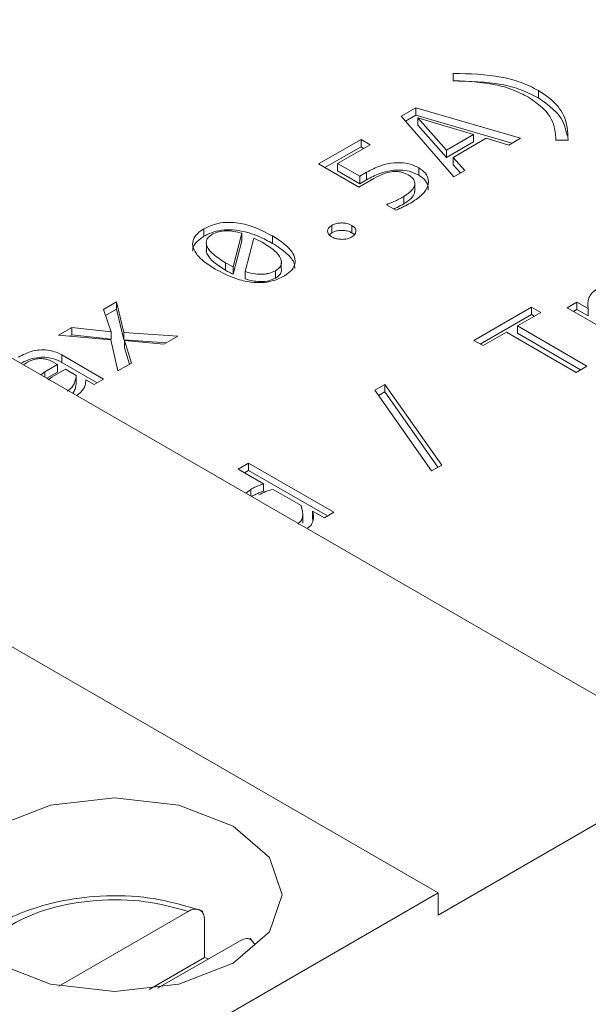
# Model space of a CAD drawing. Header units: millimetres. Extents: x 0 to 420, y 0 to 297.
# Tile 28 of 86: x 111.41 to 112.45, y 54.7 to 56.51. Entities that reach past the tile are written whole.
import ezdxf

# ---------------------------------------------------------------- set-up
doc = ezdxf.new("R2010")
doc.units = ezdxf.units.MM

msp = doc.modelspace()

# ---------------------------------------------------------------- linework, layer by layer
at = {"color": 7, "linetype": 'Continuous', "lineweight": 15}
for p, q in [((112.6732, 55.1452), (110.3162, 56.5058)), ((112.2063, 56.3935), (112.2062, 56.4071)), ((112.3628, 56.3621), (112.3628, 56.3757)), ((112.1102, 56.3283), (112.1374, 56.3439)), ((112.1374, 56.3439), (112.3298, 56.2877)), ((112.1374, 56.3439), (112.1374, 56.3303)), ((112.2071, 56.2169), (112.1102, 56.3283)), ((112.1374, 56.3303), (112.1181, 56.3192)), ((112.3142, 56.2787), (112.1374, 56.3303)), ((112.1411, 56.3253), (112.1411, 56.3117)), ((112.194, 56.2661), (112.1411, 56.3253)), ((112.1411, 56.3253), (112.2433, 56.2946)), ((112.1411, 56.3117), (112.194, 56.2525)), ((112.2433, 56.2946), (112.194, 56.2661)), ((112.2433, 56.2946), (112.2433, 56.281)), ((111.9584, 56.2406), (112.0365, 56.2857)), ((112.0365, 56.2721), (111.9702, 56.2338)), ((112.0533, 56.2759), (111.9935, 56.2414)), ((112.0365, 56.2857), (112.0533, 56.2759)), ((112.0365, 56.2721), (112.0365, 56.2857)), ((112.0416, 56.2691), (112.0365, 56.2721)), ((112.194, 56.2525), (112.2433, 56.281)), ((112.2667, 56.2877), (112.2061, 56.2527)), ((112.3083, 56.2753), (112.2667, 56.2877)), ((112.3298, 56.2877), (112.3083, 56.2753)), ((112.3949, 56.2846), (112.3949, 56.2856)), ((112.4175, 56.2845), (112.3949, 56.2846)), ((112.1783, 54.9002), (109.8212, 56.2609)), ((112.194, 56.2525), (112.194, 56.2661)), ((112.0324, 56.1979), (111.9584, 56.2406)), ((111.9935, 56.2414), (112.0341, 56.2179)), ((111.9935, 56.2278), (111.9935, 56.2414)), ((112.2061, 56.2527), (112.2275, 56.2286)), ((112.2061, 56.2391), (112.2061, 56.2527)), ((112.2195, 56.224), (112.2061, 56.2391)), ((112.0341, 56.2043), (111.9935, 56.2278)), ((112.0341, 56.2179), (112.0467, 56.2252)), ((112.0341, 56.2043), (112.0341, 56.2179)), ((112.0467, 56.2252), (112.0467, 56.2116)), ((112.1428, 56.2197), (112.1428, 56.2333)), ((112.2275, 56.2286), (112.2071, 56.2169)), ((112.06, 56.2138), (112.0324, 56.1979)), ((112.0467, 56.2116), (112.0341, 56.2043)), ((112.1354, 56.1898), (112.1354, 56.2034)), ((112.1152, 56.1673), (112.1152, 56.1809)), ((112.1007, 56.1555), (112.0832, 56.1656)), ((111.9827, 56.114), (111.9827, 56.1277)), ((112.0197, 56.114), (112.0197, 56.1276)), ((111.7476, 56.1214), (111.7476, 56.1077)), ((111.8173, 56.113), (111.8011, 56.0513)), ((111.8173, 56.113), (111.8173, 56.0993)), ((111.9827, 56.114), (111.9779, 56.1102)), ((111.7521, 56.0929), (111.7521, 56.0793)), ((111.8173, 56.0993), (111.8011, 56.0377)), ((111.8235, 56.0428), (111.8393, 56.1044)), ((111.8393, 56.1044), (111.8549, 56.0965)), ((111.8737, 56.0945), (111.8737, 56.1081)), ((111.8011, 56.0513), (111.7873, 56.0589)), ((111.7873, 56.0453), (111.7873, 56.0589)), ((111.8899, 56.0612), (111.8899, 56.0625)), ((111.8899, 56.0489), (111.8899, 56.0587)), ((111.8011, 56.0377), (111.8011, 56.0513)), ((111.8235, 56.0428), (111.8235, 56.0292)), ((111.8791, 56.0307), (111.8791, 56.0443)), ((111.5625, 55.9732), (111.5864, 55.987)), ((111.5864, 55.987), (111.6004, 55.9306)), ((111.5864, 55.9734), (111.5864, 55.987)), ((112.4157, 55.9763), (112.4333, 55.9865)), ((112.4333, 55.9865), (112.4544, 55.975)), ((112.4333, 55.9729), (112.4333, 55.9865)), ((111.5766, 55.9319), (111.5625, 55.9732)), ((111.5864, 55.9734), (111.5664, 55.9619)), ((111.6004, 55.917), (111.5864, 55.9734)), ((112.2442, 55.9162), (112.3502, 55.9774)), ((112.3502, 55.9638), (112.256, 55.9094)), ((112.3671, 55.9676), (112.3241, 55.9428)), ((112.3502, 55.9774), (112.3671, 55.9676)), ((112.3502, 55.9774), (112.3502, 55.9638)), ((112.3553, 55.9608), (112.3502, 55.9638)), ((112.5269, 55.9121), (112.4157, 55.9763)), ((112.4333, 55.9729), (112.4274, 55.9695)), ((112.4544, 55.9614), (112.4333, 55.9729)), ((112.4544, 55.9614), (112.4544, 55.975)), ((111.4797, 55.9255), (111.5044, 55.9397)), ((111.5044, 55.9397), (111.5766, 55.9319)), ((111.5044, 55.9261), (111.5044, 55.9397)), ((111.5766, 55.9183), (111.5766, 55.9319)), ((111.6004, 55.9306), (111.6995, 55.9238)), ((111.6004, 55.9306), (111.6004, 55.917)), ((112.3041, 55.9313), (112.2611, 55.9065)), ((112.4321, 55.8574), (112.3041, 55.9313)), ((112.3241, 55.9428), (112.4521, 55.8689)), ((112.3241, 55.9292), (112.3241, 55.9428)), ((112.4404, 55.8621), (112.3241, 55.9292)), ((111.5765, 55.9173), (111.4797, 55.9255)), ((111.5044, 55.9261), (111.5003, 55.9237)), ((111.5766, 55.9183), (111.5044, 55.9261)), ((111.5891, 55.8601), (111.5765, 55.9173)), ((111.6784, 55.9117), (111.6004, 55.917)), ((111.6014, 55.9161), (111.614, 55.8745)), ((111.6739, 55.909), (111.6014, 55.9161)), ((111.6014, 55.9025), (111.6014, 55.9161)), ((111.6995, 55.9238), (111.6739, 55.909)), ((112.2611, 55.9065), (112.2442, 55.9162)), ((111.6105, 55.8725), (111.6014, 55.9025)), ((111.421, 55.8751), (111.4154, 55.8713)), ((111.4782, 55.8716), (111.4684, 55.8773)), ((111.4862, 55.8893), (111.563, 55.845)), ((111.4862, 55.8757), (111.4862, 55.8893)), ((111.5512, 55.8382), (111.4862, 55.8757)), ((111.614, 55.8745), (111.5891, 55.8601)), ((111.4475, 55.8528), (111.4551, 55.8583)), ((111.4551, 55.8583), (111.4782, 55.8716)), ((111.4782, 55.858), (111.4583, 55.8465)), ((111.4684, 55.8489), (111.493, 55.8631)), ((111.4782, 55.858), (111.4782, 55.8716)), ((111.493, 55.8631), (111.5127, 55.8517)), ((112.4521, 55.8689), (112.4321, 55.8574)), ((111.4609, 55.8435), (111.4684, 55.8489)), ((111.5127, 55.8381), (111.5127, 55.8517)), ((111.5457, 55.835), (111.5304, 55.8434)), ((111.563, 55.845), (111.5457, 55.835)), ((112.0619, 55.8246), (112.0803, 55.8353)), ((112.1664, 55.6764), (112.0619, 55.8246)), ((112.0803, 55.8216), (112.0687, 55.8149)), ((112.0803, 55.8353), (112.1849, 55.687)), ((112.0803, 55.8216), (112.0803, 55.8353)), ((112.1781, 55.6831), (112.0803, 55.8216)), ((111.8104, 55.6794), (111.8297, 55.6906)), ((111.8571, 55.6524), (111.8104, 55.6794)), ((111.8297, 55.677), (111.8221, 55.6726)), ((111.8297, 55.6906), (111.9865, 55.6001)), ((111.8297, 55.677), (111.8297, 55.6906)), ((111.9747, 55.5933), (111.8297, 55.677)), ((112.1849, 55.687), (112.1664, 55.6764)), ((111.8244, 55.6352), (111.8337, 55.6421)), ((111.8571, 55.6388), (111.8571, 55.6524)), ((111.8749, 55.6421), (111.9266, 55.6123)), ((111.9692, 55.5901), (111.9474, 55.6019)), ((111.9474, 55.5883), (111.9474, 55.6019)), ((111.9292, 55.58), (111.9292, 55.5936)), ((111.9865, 55.6001), (111.9692, 55.5901)), ((112.1783, 54.8594), (112.6732, 55.1452)), ((111.4004, 54.4512), (112.1783, 54.9002)), ((112.1783, 54.9002), (112.1783, 54.8594)), ((111.7186, 54.8662), (111.4808, 54.7289)), ((111.7488, 54.7816), (111.7488, 54.8496)), ((111.6623, 54.7248), (111.8128, 54.8117)), ((111.8415, 54.8048), (111.8318, 54.8167)), ((111.6469, 54.7227), (111.7488, 54.7816)), ((111.7488, 54.7816), (111.7559, 54.7789))]:
    msp.add_line(p, q, dxfattribs=at)
at = {"color": 1, "linetype": 'Continuous', "lineweight": 15}
for p, q in [((111.4551, 55.8484), (111.4551, 55.8583)), ((111.8337, 55.6298), (111.8337, 55.6421))]:
    msp.add_line(p, q, dxfattribs=at)
at = {"color": 7, "linetype": 'Continuous', "lineweight": 15, "flags": 128}
msp.add_lwpolyline([(111.3651, 55.0227), (111.4651, 55.0613), (111.5831, 55.0748), (111.7011, 55.0613), (111.8011, 55.0227), (111.868, 54.965), (111.8915, 54.8968), (111.868, 54.8287), (111.8011, 54.771), (111.7011, 54.7324), (111.5831, 54.7189), (111.4651, 54.7324), (111.3651, 54.771), (111.2983, 54.8287), (111.2748, 54.8968), (111.2983, 54.965), (111.3651, 55.0227)], dxfattribs=at)
at = {"color": 7, "linetype": 'Continuous', "lineweight": 15}
for points, knots in [([(112.2062, 56.4071), (112.2363, 56.4063), (112.2801, 56.4053), (112.3323, 56.3912), (112.3527, 56.3809), (112.3628, 56.3757)], [0, 0, 0, 0, 0.524354, 0.762765, 1, 1, 1, 1]), ([(112.3628, 56.3621), (112.3527, 56.3673), (112.3323, 56.3776), (112.2801, 56.3917), (112.2363, 56.3927), (112.2062, 56.3935)], [0, 0, 0, 0, 0.237235, 0.475646, 1, 1, 1, 1]), ([(112.3444, 56.3634), (112.3352, 56.3681), (112.317, 56.3775), (112.2712, 56.3907), (112.2326, 56.3924), (112.2063, 56.3935)], [0, 0, 0, 0, 0.2423497, 0.4830555, 1, 1, 1, 1]), ([(112.3949, 56.2846), (112.3946, 56.291), (112.3936, 56.3105), (112.3797, 56.3392), (112.3547, 56.3563), (112.3444, 56.3634)], [0, 0, 0, 0, 0.2240779, 0.678217, 1, 1, 1, 1]), ([(112.3628, 56.3757), (112.3702, 56.3709), (112.3907, 56.3576), (112.4153, 56.3267), (112.4167, 56.2999), (112.4175, 56.2845)], [0, 0, 0, 0, 0.195021, 0.537396, 1, 1, 1, 1]), ([(112.4159, 56.293), (112.4129, 56.3051), (112.4064, 56.3309), (112.3779, 56.3513), (112.3628, 56.3621)], [0, 0, 0, 0, 0.468171, 1, 1, 1, 1]), ([(112.0467, 56.2252), (112.055, 56.2296), (112.0685, 56.2367), (112.0909, 56.2425), (112.1099, 56.2434), (112.1283, 56.2407), (112.1378, 56.2358), (112.1428, 56.2333)], [0, 0, 0, 0, 0.305457, 0.497112, 0.658287, 0.819752, 1, 1, 1, 1]), ([(112.1428, 56.2197), (112.1372, 56.2225), (112.1274, 56.2274), (112.1091, 56.2298), (112.0902, 56.2288), (112.0681, 56.2229), (112.0546, 56.2157), (112.0467, 56.2116)], [0, 0, 0, 0, 0.199852, 0.349427, 0.49843, 0.709959, 1, 1, 1, 1]), ([(112.1233, 56.2205), (112.1195, 56.2224), (112.1132, 56.2255), (112.102, 56.227), (112.0905, 56.2262), (112.0755, 56.2221), (112.0658, 56.2169), (112.06, 56.2138)], [0, 0, 0, 0, 0.2044036, 0.3320975, 0.4597131, 0.6764676, 1, 1, 1, 1]), ([(112.1152, 56.1809), (112.1207, 56.1845), (112.1296, 56.1904), (112.1358, 56.2006), (112.1355, 56.2092), (112.1304, 56.216), (112.1254, 56.2192), (112.1233, 56.2205)], [0, 0, 0, 0, 0.32057, 0.516131, 0.713332, 0.88188, 1, 1, 1, 1]), ([(112.1428, 56.2333), (112.1473, 56.2302), (112.1562, 56.224), (112.1613, 56.2121), (112.1601, 56.1985), (112.1504, 56.1836), (112.1372, 56.1748), (112.1305, 56.1704)], [0, 0, 0, 0, 0.170785, 0.338431, 0.507253, 0.750413, 1, 1, 1, 1]), ([(112.1603, 56.1922), (112.1602, 56.1961), (112.1601, 56.2042), (112.1523, 56.2137), (112.1451, 56.2182), (112.1428, 56.2197)], [0, 0, 0, 0, 0.383246, 0.806005, 1, 1, 1, 1]), ([(112.0832, 56.1656), (112.0878, 56.1674), (112.0958, 56.1706), (112.1062, 56.1759), (112.1122, 56.1792), (112.1152, 56.1809)], [0, 0, 0, 0, 0.402003, 0.700623, 1, 1, 1, 1]), ([(112.135, 56.1898), (112.1348, 56.188), (112.1341, 56.1826), (112.1268, 56.1747), (112.1189, 56.1697), (112.1152, 56.1673)], [0, 0, 0, 0, 0.211987, 0.622422, 1, 1, 1, 1]), ([(112.1152, 56.1673), (112.1112, 56.165), (112.1053, 56.1617), (112.0989, 56.1587), (112.0968, 56.1577)], [0, 0, 0, 0, 0.675237, 1, 1, 1, 1]), ([(112.1305, 56.1704), (112.1264, 56.1682), (112.1196, 56.1645), (112.1097, 56.1595), (112.1037, 56.1568), (112.1007, 56.1555)], [0, 0, 0, 0, 0.423201, 0.711465, 1, 1, 1, 1]), ([(111.7476, 56.1214), (111.7544, 56.1246), (111.7662, 56.1304), (111.7879, 56.1337), (111.8114, 56.1325), (111.8422, 56.1248), (111.8617, 56.1144), (111.8737, 56.1081)], [0, 0, 0, 0, 0.181469, 0.317201, 0.452714, 0.663296, 1, 1, 1, 1]), ([(111.9828, 56.1063), (111.981, 56.1075), (111.9772, 56.1101), (111.9748, 56.1151), (111.9752, 56.1203), (111.9781, 56.1246), (111.9814, 56.1268), (111.9827, 56.1277)], [0, 0, 0, 0, 0.205634, 0.424863, 0.638617, 0.85327, 1, 1, 1, 1]), ([(111.9827, 56.1277), (111.9849, 56.1287), (111.9893, 56.1308), (111.9979, 56.1322), (112.0067, 56.132), (112.0144, 56.1303), (112.0181, 56.1284), (112.0197, 56.1276)], [0, 0, 0, 0, 0.205919, 0.418743, 0.634132, 0.845743, 1, 1, 1, 1]), ([(112.0197, 56.1276), (112.0215, 56.1263), (112.0252, 56.1238), (112.0275, 56.1189), (112.0271, 56.1138), (112.0242, 56.1094), (112.0209, 56.1073), (112.0196, 56.1064)], [0, 0, 0, 0, 0.207759, 0.417794, 0.633143, 0.848752, 1, 1, 1, 1]), ([(111.7684, 56.0473), (111.7609, 56.052), (111.7457, 56.0615), (111.7309, 56.0772), (111.7252, 56.0929), (111.7291, 56.1065), (111.7386, 56.1158), (111.7456, 56.1201), (111.7476, 56.1214)], [0, 0, 0, 0, 0.2289, 0.458849, 0.624011, 0.790338, 0.938506, 1, 1, 1, 1]), ([(111.8737, 56.0945), (111.8656, 56.0989), (111.8473, 56.1088), (111.8184, 56.118), (111.7903, 56.1203), (111.77, 56.1174), (111.7562, 56.1124), (111.7496, 56.1088), (111.7476, 56.1077)], [0, 0, 0, 0, 0.231166, 0.521611, 0.666146, 0.811587, 0.94486, 1, 1, 1, 1]), ([(111.7873, 56.0589), (111.7793, 56.0639), (111.7651, 56.0727), (111.7539, 56.0857), (111.7514, 56.0951), (111.7525, 56.1012), (111.7563, 56.1068), (111.7608, 56.1097), (111.7631, 56.1112)], [0, 0, 0, 0, 0.335858, 0.598814, 0.706939, 0.805124, 0.900293, 1, 1, 1, 1]), ([(111.7631, 56.1112), (111.7668, 56.113), (111.7742, 56.1165), (111.7885, 56.1181), (111.8033, 56.1169), (111.8124, 56.1143), (111.8173, 56.113)], [0, 0, 0, 0, 0.244455, 0.483863, 0.722599, 1, 1, 1, 1]), ([(112.0197, 56.114), (112.0175, 56.115), (112.0131, 56.1172), (112.0044, 56.1186), (111.9955, 56.1184), (111.988, 56.1167), (111.9842, 56.1148), (111.9827, 56.114)], [0, 0, 0, 0, 0.205695, 0.424989, 0.638874, 0.850471, 1, 1, 1, 1]), ([(112.0241, 56.1102), (112.0239, 56.1106), (112.023, 56.112), (112.0211, 56.1131), (112.0197, 56.114)], [0, 0, 0, 0, 0.2620838, 1, 1, 1, 1]), ([(111.7476, 56.1077), (111.7419, 56.1037), (111.7316, 56.0965), (111.7262, 56.0861), (111.7271, 56.0811), (111.7273, 56.0801)], [0, 0, 0, 0, 0.504139, 0.905382, 1, 1, 1, 1]), ([(111.8549, 56.0965), (111.8629, 56.0915), (111.877, 56.0827), (111.8881, 56.0697), (111.8906, 56.0604), (111.8896, 56.0543), (111.8858, 56.0487), (111.8813, 56.0458), (111.8791, 56.0443)], [0, 0, 0, 0, 0.335658, 0.599076, 0.707496, 0.80575, 0.900728, 1, 1, 1, 1]), ([(111.8737, 56.1081), (111.8813, 56.1033), (111.8965, 56.0938), (111.9114, 56.0782), (111.9169, 56.0624), (111.9129, 56.0486), (111.9032, 56.0395), (111.8963, 56.0353), (111.8944, 56.0341)], [0, 0, 0, 0, 0.229041, 0.459222, 0.625968, 0.793813, 0.94245, 1, 1, 1, 1]), ([(111.9148, 56.0482), (111.9146, 56.0514), (111.914, 56.0609), (111.9002, 56.0774), (111.8834, 56.0883), (111.8737, 56.0945)], [0, 0, 0, 0, 0.179692, 0.528982, 1, 1, 1, 1]), ([(112.0196, 56.1064), (112.0174, 56.1053), (112.013, 56.1031), (112.0044, 56.1018), (111.9955, 56.102), (111.988, 56.1037), (111.9843, 56.1055), (111.9828, 56.1063)], [0, 0, 0, 0, 0.2074597, 0.4239015, 0.6374634, 0.8561842, 1, 1, 1, 1]), ([(111.7873, 56.0453), (111.7796, 56.05), (111.7659, 56.0585), (111.7544, 56.0715), (111.7509, 56.0816), (111.7528, 56.0865), (111.7537, 56.0886)], [0, 0, 0, 0, 0.390039, 0.700532, 0.870814, 1, 1, 1, 1]), ([(111.8944, 56.0341), (111.8877, 56.0308), (111.8758, 56.025), (111.8541, 56.0218), (111.8306, 56.023), (111.7998, 56.0306), (111.7804, 56.0409), (111.7684, 56.0473)], [0, 0, 0, 0, 0.180878, 0.317687, 0.454188, 0.664761, 1, 1, 1, 1]), ([(111.8011, 56.0377), (111.7991, 56.0388), (111.7956, 56.0405), (111.7911, 56.0431), (111.7885, 56.0446), (111.7873, 56.0453)], [0, 0, 0, 0, 0.4361871, 0.7180706, 1, 1, 1, 1]), ([(111.8791, 56.0443), (111.8752, 56.0424), (111.8695, 56.0397), (111.8601, 56.038), (111.8505, 56.0375), (111.8376, 56.0386), (111.8284, 56.0413), (111.8235, 56.0428)], [0, 0, 0, 0, 0.246737, 0.364704, 0.485291, 0.727689, 1, 1, 1, 1]), ([(111.8894, 56.0489), (111.8897, 56.0479), (111.8909, 56.0445), (111.8887, 56.0387), (111.8839, 56.0336), (111.8801, 56.0313), (111.8791, 56.0307)], [0, 0, 0, 0, 0.14931, 0.511263, 0.873871, 1, 1, 1, 1]), ([(111.8791, 56.0307), (111.8753, 56.0288), (111.8681, 56.0253), (111.8536, 56.0237), (111.8383, 56.0249), (111.8286, 56.0277), (111.8235, 56.0292)], [0, 0, 0, 0, 0.244288, 0.461507, 0.715434, 1, 1, 1, 1]), ([(112.4544, 55.975), (112.4538, 55.9815), (112.4531, 55.991), (112.4603, 56.0032), (112.4671, 56.008), (112.4706, 56.0105)], [0, 0, 0, 0, 0.51364, 0.74771, 1, 1, 1, 1]), ([(111.4061, 55.8854), (111.4147, 55.8897), (111.4271, 55.8961), (111.4482, 55.8992), (111.4631, 55.8982), (111.4761, 55.8947), (111.4829, 55.8911), (111.4862, 55.8893)], [0, 0, 0, 0, 0.370367, 0.534357, 0.699215, 0.852651, 1, 1, 1, 1]), ([(111.4862, 55.8757), (111.4808, 55.8784), (111.4716, 55.883), (111.455, 55.8855), (111.439, 55.8847), (111.4237, 55.8806), (111.4149, 55.8761), (111.4108, 55.874)], [0, 0, 0, 0, 0.250379, 0.419014, 0.587952, 0.805769, 1, 1, 1, 1]), ([(111.4684, 55.8773), (111.4653, 55.8788), (111.4597, 55.8815), (111.4494, 55.883), (111.4394, 55.8825), (111.4296, 55.8796), (111.4239, 55.8766), (111.421, 55.8751)], [0, 0, 0, 0, 0.229439, 0.401197, 0.573085, 0.781096, 1, 1, 1, 1]), ([(111.5127, 55.8517), (111.5123, 55.8485), (111.5115, 55.8426), (111.5081, 55.8347), (111.5034, 55.828), (111.4986, 55.8245), (111.4961, 55.8228)], [0, 0, 0, 0, 0.310151, 0.572624, 0.782049, 1, 1, 1, 1]), ([(111.5127, 55.8381), (111.5123, 55.8349), (111.5114, 55.829), (111.509, 55.8225), (111.5066, 55.8195), (111.5062, 55.8189)], [0, 0, 0, 0, 0.4903501, 0.9053221, 1, 1, 1, 1]), ([(111.5304, 55.8434), (111.5301, 55.8402), (111.5294, 55.8324), (111.5239, 55.8222), (111.516, 55.8167), (111.5132, 55.8148)], [0, 0, 0, 0, 0.311854, 0.76275, 1, 1, 1, 1]), ([(111.8337, 55.6421), (111.8357, 55.6432), (111.8398, 55.6454), (111.8474, 55.649), (111.8534, 55.6511), (111.8571, 55.6524)], [0, 0, 0, 0, 0.28228, 0.564573, 1, 1, 1, 1]), ([(111.8571, 55.6388), (111.8547, 55.638), (111.8499, 55.6364), (111.8424, 55.6331), (111.8377, 55.6306), (111.835, 55.6291)], [0, 0, 0, 0, 0.2992308, 0.5984365, 1, 1, 1, 1]), ([(111.8484, 55.6321), (111.8525, 55.6342), (111.8604, 55.6384), (111.8701, 55.6409), (111.8749, 55.6421)], [0, 0, 0, 0, 0.513175, 1, 1, 1, 1]), ([(111.9266, 55.6123), (111.9283, 55.6053), (111.9307, 55.5957), (111.927, 55.5839), (111.9221, 55.5802), (111.92, 55.5785)], [0, 0, 0, 0, 0.605273, 0.821896, 1, 1, 1, 1]), ([(111.9474, 55.6019), (111.9485, 55.5966), (111.9504, 55.5877), (111.9455, 55.5764), (111.9392, 55.5719), (111.9369, 55.5702)], [0, 0, 0, 0, 0.47967, 0.810162, 1, 1, 1, 1]), ([(111.948, 55.5846), (111.948, 55.5852), (111.9481, 55.5865), (111.9476, 55.5877), (111.9474, 55.5883)], [0, 0, 0, 0, 0.4768845, 1, 1, 1, 1]), ([(111.7456, 54.8666), (111.7139, 54.8762), (111.6547, 54.894), (111.5608, 54.8966), (111.4839, 54.8867), (111.4058, 54.8635), (111.347, 54.8347), (111.3237, 54.8045), (111.3192, 54.7986)], [0, 0, 0, 0, 0.216188, 0.403722, 0.562711, 0.693182, 0.939804, 1, 1, 1, 1]), ([(111.7488, 54.8496), (111.7485, 54.8532), (111.7479, 54.8603), (111.7429, 54.8675), (111.7355, 54.8709), (111.7269, 54.8703), (111.7211, 54.8674), (111.7186, 54.8662)], [0, 0, 0, 0, 0.2077564, 0.4154443, 0.6251103, 0.8395606, 1, 1, 1, 1]), ([(111.8128, 54.8117), (111.8163, 54.8133), (111.8232, 54.8165), (111.8313, 54.8163), (111.8345, 54.8135), (111.8356, 54.8125)], [0, 0, 0, 0, 0.400375, 0.8010235, 1, 1, 1, 1])]:
    msp.add_open_spline(points, degree=3, knots=knots, dxfattribs=at)
at = {"color": 1, "linetype": 'Continuous', "lineweight": 15}
msp.add_open_spline([(111.3283, 54.7714), (111.3328, 54.782), (111.3441, 54.8087), (111.392, 54.8441), (111.4626, 54.8741), (111.5487, 54.889), (111.6394, 54.8876), (111.6927, 54.8732), (111.7186, 54.8662)], degree=3, knots=[0, 0, 0, 0, 0.115036, 0.288092, 0.461149, 0.644046, 0.826943, 1, 1, 1, 1], dxfattribs=at)

doc.saveas('drawing.dxf')
